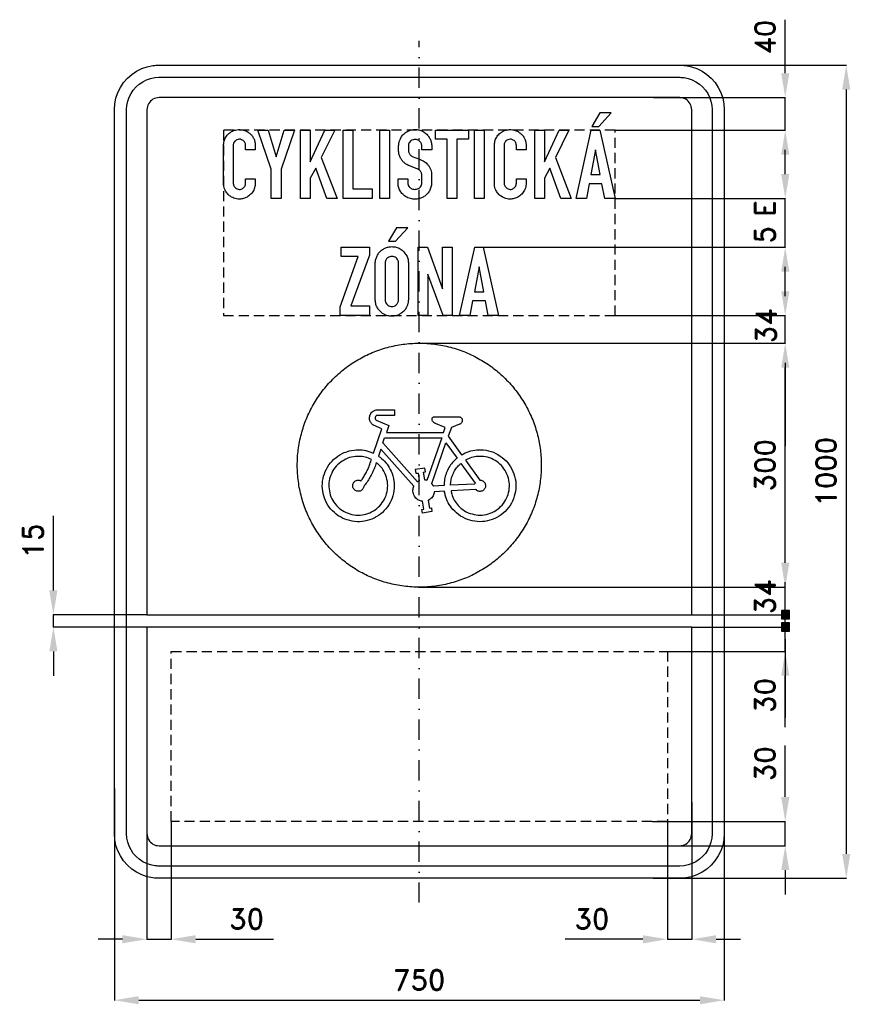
# Model space of a CAD drawing. Header units: millimetres. Extents: x -491 to 530, y -655 to 556.
import ezdxf

# ---------------------------------------------------------------- set-up
doc = ezdxf.new("R2010")
doc.units = ezdxf.units.MM
doc.header["$LTSCALE"] = 5
doc.linetypes.add('ČERCHOVANÁX2', pattern=[2, 1, -0.5, 0, -0.5])
doc.linetypes.add('ČÁRKOVANÁX2', pattern=[1.5, 1, -0.5])
doc.layers.add('Kóty', color=2, linetype='Continuous')
doc.layers.add('Značka', color=7, linetype='Continuous')
doc.styles.get("Standard").update_dxf_attribs({"font": 'romand.shx', "height": 25})
doc.dimstyles.get("Standard").update_dxf_attribs({"dimtxt": 25, "dimasz": 30, "dimexe": 0.18, "dimexo": 0.0625, "dimgap": 12.5, "dimtad": 1, "dimdec": 0, "dimzin": 0, "dimdsep": 46, "dimtxsty": 'Standard', "dimcen": 0.09, "dimadec": 0, "dimazin": 0, "dimtfac": 1, "dimtdec": 0, "dimtofl": 0, "dimtmove": 0, "dimatfit": 3, "dimfxl": 1, "dimtolj": 1, "dimtzin": 0, "dimarcsym": 0})

# ---------------------------------------------------------------- blocks, each defined once
blk = doc.blocks.new('*D0')
at = {"layer": 'Defpoints', "color": 0, "transparency": 16777216}
for p in [(-335, -420.5), (-305, -430), (-305, -575)]:
    blk.add_point(p, dxfattribs=at)
at = {"layer": 'Kóty', "color": 0, "lineweight": -2, "transparency": 16777216}
for p, q in [((-335, -420.6), (-335, -575.2)), ((-305, -430.1), (-305, -575.2)), ((-365, -575), (-395, -575)), ((-275, -575), (-179.5, -575))]:
    blk.add_line(p, q, dxfattribs=at)
at = {"layer": 'Kóty', "color": 0, "transparency": 16777216}
for points in [[(-365, -570), (-365, -580), (-335, -575)], [(-275, -570), (-275, -580), (-305, -575)]]:
    blk.add_solid(points, dxfattribs=at)
at = {"layer": 'Kóty', "color": 0, "transparency": 16777216, "insert": (-212.3, -550), "char_height": 25, "attachment_point": 5}
blk.add_mtext('\\A1;30', dxfattribs=at)
blk = doc.blocks.new('*D1')
at = {"layer": 'Defpoints', "color": 0, "transparency": 16777216}
for p in [(335, -406.6), (305, -430), (305, -575)]:
    blk.add_point(p, dxfattribs=at)
at = {"layer": 'Kóty', "color": 0, "lineweight": -2, "transparency": 16777216}
for p, q in [((335, -406.7), (335, -575.2)), ((305, -430.1), (305, -575.2)), ((275, -575), (179.5, -575)), ((365, -575), (395, -575))]:
    blk.add_line(p, q, dxfattribs=at)
at = {"layer": 'Kóty', "color": 0, "transparency": 16777216}
for points in [[(275, -570), (275, -580), (305, -575)], [(365, -570), (365, -580), (335, -575)]]:
    blk.add_solid(points, dxfattribs=at)
at = {"layer": 'Kóty', "color": 0, "transparency": 16777216, "insert": (212.3, -550), "char_height": 25, "attachment_point": 5}
blk.add_mtext('\\A1;30', dxfattribs=at)
blk = doc.blocks.new('*D2')
at = {"layer": 'Defpoints', "color": 0, "transparency": 16777216}
for p in [(-375, -389.3), (375, -389.3), (375, -650)]:
    blk.add_point(p, dxfattribs=at)
at = {"layer": 'Kóty', "color": 0, "lineweight": -2, "transparency": 16777216}
for p, q in [((-375, -389.4), (-375, -650.2)), ((375, -389.4), (375, -650.2)), ((-345, -650), (345, -650))]:
    blk.add_line(p, q, dxfattribs=at)
at = {"layer": 'Kóty', "color": 0, "transparency": 16777216}
for points in [[(-345, -645), (-345, -655), (-375, -650)], [(345, -645), (345, -655), (375, -650)]]:
    blk.add_solid(points, dxfattribs=at)
at = {"layer": 'Kóty', "color": 0, "transparency": 16777216, "insert": (0, -625), "char_height": 25, "attachment_point": 5}
blk.add_mtext('\\A1;750', dxfattribs=at)
blk = doc.blocks.new('*D3')
at = {"layer": 'Defpoints', "color": 0, "transparency": 16777216}
for p in [(287.3, 500), (287.3, -500), (525, -500)]:
    blk.add_point(p, dxfattribs=at)
at = {"layer": 'Kóty', "color": 0, "lineweight": -2, "transparency": 16777216}
for p, q in [((287.4, 500), (525.2, 500)), ((525, 470), (525, -470)), ((287.4, -500), (525.2, -500))]:
    blk.add_line(p, q, dxfattribs=at)
at = {"layer": 'Kóty', "color": 0, "transparency": 16777216}
for points in [[(520, 470), (530, 470), (525, 500)], [(520, -470), (530, -470), (525, -500)]]:
    blk.add_solid(points, dxfattribs=at)
at = {"layer": 'Kóty', "color": 0, "transparency": 16777216, "insert": (500, 0), "char_height": 25, "attachment_point": 5, "rotation": 90}
blk.add_mtext('\\A1;1000', dxfattribs=at)
blk = doc.blocks.new('*D4')
at = {"layer": 'Defpoints', "color": 0, "transparency": 16777216}
for p in [(-450, -176), (-335, -176), (-335, -191)]:
    blk.add_point(p, dxfattribs=at)
at = {"layer": 'Kóty', "color": 0, "lineweight": -2, "transparency": 16777216}
for p, q in [((-450, -146), (-450, -54.1)), ((-335.1, -176), (-450.2, -176)), ((-335.1, -191), (-450.2, -191)), ((-450, -221), (-450, -251))]:
    blk.add_line(p, q, dxfattribs=at)
at = {"layer": 'Kóty', "color": 0, "transparency": 16777216}
for points in [[(-455, -146), (-445, -146), (-450, -176)], [(-455, -221), (-445, -221), (-450, -191)]]:
    blk.add_solid(points, dxfattribs=at)
at = {"layer": 'Kóty', "color": 0, "transparency": 16777216, "insert": (-475, -85), "char_height": 25, "attachment_point": 5, "rotation": 90}
blk.add_mtext('\\A1;15', dxfattribs=at)
blk = doc.blocks.new('*D5')
at = {"layer": 'Defpoints', "color": 0, "transparency": 16777216}
for p in [(0, 158), (450, 158), (0, -142)]:
    blk.add_point(p, dxfattribs=at)
at = {"layer": 'Kóty', "color": 0, "lineweight": -2, "transparency": 16777216}
for p, q in [((0.1, 158), (450.2, 158)), ((450, -112), (450, 128)), ((0.1, -142), (450.2, -142))]:
    blk.add_line(p, q, dxfattribs=at)
at = {"layer": 'Kóty', "color": 0, "transparency": 16777216}
for points in [[(445, 128), (455, 128), (450, 158)], [(445, -112), (455, -112), (450, -142)]]:
    blk.add_solid(points, dxfattribs=at)
at = {"layer": 'Kóty', "color": 0, "transparency": 16777216, "insert": (425, 8), "char_height": 25, "attachment_point": 5, "rotation": 90}
blk.add_mtext('\\A1;300', dxfattribs=at)

msp = doc.modelspace()

# ---------------------------------------------------------------- hatches: boundary and pattern name
at = {"layer": 'Kóty'}
h = msp.add_hatch(color=256, dxfattribs=at)
h.dxf.hatch_style = 1
h.paths.add_polyline_path([(445.2, -180.8), (455.2, -180.8), (455.2, -170.8), (445.2, -170.8)])
h = msp.add_hatch(color=256, dxfattribs=at)
h.dxf.hatch_style = 1
h.paths.add_polyline_path([(445.2, -196), (455.2, -196), (455.2, -186), (445.2, -186)])

# ---------------------------------------------------------------- linework, layer by layer
for p, q in [((450, 490), (450, 555.9)), ((287.8, 460), (450.2, 460)), ((240.8, 420), (450.2, 420)), ((450, 366), (450, 396)), ((240.8, 336), (450.2, 336)), ((78.8, 276), (450.2, 276)), ((450, 222), (450, 252)), ((450, 216), (450, 246)), ((240.8, 192), (450.2, 192)), ((325.8, 158), (450.2, 158)), ((450, 134), (450, 104)), ((450, 128), (450, 31.3)), ((450, -106), (450, -76)), ((450, -112), (450, -82)), ((335.1, -142), (450.2, -142)), ((335, -176), (450.2, -176)), ((335.1, -176), (450.2, -176)), ((335.1, -191), (450.2, -191)), ((450, -206), (450, -302.7)), ((305.1, -221), (450.2, -221)), ((450, -314.1), (450, -251)), ((450, -400), (450, -336.9)), ((286.9, -430), (450.2, -430)), ((286.9, -460), (450.2, -460)), ((450, -490), (450, -520))]:
    msp.add_line(p, q, dxfattribs=at)
for points in [[(450, 420), (450, 460)], [(450, 276), (450, 336)], [(450, 158), (450, 192)], [(450, -221), (450, -136)], [(-450, -191), (-450, -176)], [(445.2, -170.8), (455.2, -180.8)], [(455.2, -170.8), (445.2, -180.8)], [(445.2, -186), (455.2, -196)], [(455.2, -186), (445.2, -196)], [(450, -460), (450, -430)], [(-335, -575), (-305, -575)], [(305, -575), (335, -575)]]:
    msp.add_lwpolyline(points, dxfattribs=at)
for points in [[(445.2, -180.8), (455.2, -180.8), (455.2, -170.8), (445.2, -170.8)], [(445.2, -196), (455.2, -196), (455.2, -186), (445.2, -186)]]:
    msp.add_lwpolyline(points, close=True, dxfattribs=at)
for points in [[(445, 490), (455, 490), (450, 460)], [(445, 390), (455, 390), (450, 420)], [(445, 366), (455, 366), (450, 336)], [(445, 246), (455, 246), (450, 276)], [(445, 222), (455, 222), (450, 192)], [(445, 128), (455, 128), (450, 158)], [(445, -112), (455, -112), (450, -142)], [(445, -251), (455, -251), (450, -221)], [(445, -400), (455, -400), (450, -430)], [(445, -490), (455, -490), (450, -460)]]:
    msp.add_solid(points, dxfattribs=at)
at = {"layer": 'Značka', "color": 6, "linetype": 'ČERCHOVANÁX2', "ltscale": 5}
msp.add_lwpolyline([(0, -530), (0, 530)], dxfattribs=at)
at = {"layer": 'Značka', "color": 3}
for points in [[(-320, -500), (-320.2, -500), (-320.4, -500, -0.032196), (-327.5, -499.5), (-334.5, -498.1), (-341.2, -495.8), (-347.6, -492.6), (-353.5, -488.6), (-358.8, -483.9), (-363.6, -478.6), (-367.5, -472.6), (-370.7, -466.3), (-373, -459.5), (-374.5, -452.5), (-375, -445.4), (-375, -445.2), (-375, -445), (-375, 445), (-375, 445.2), (-375, 445.4), (-374.5, 452.5), (-373, 459.5), (-370.7, 466.3), (-367.5, 472.6), (-363.6, 478.5), (-358.8, 483.9), (-353.5, 488.6), (-347.6, 492.6), (-341.2, 495.8), (-334.5, 498), (-327.5, 499.5, -0.036741), (-320.4, 500), (-320.2, 500), (-320, 500), (320, 500), (320.3, 500), (320.5, 500, -0.032188), (327.6, 499.5), (334.6, 498), (341.3, 495.8), (347.7, 492.6), (353.6, 488.6), (358.9, 483.9), (363.7, 478.5), (367.6, 472.6), (370.8, 466.3), (373.1, 459.5), (374.6, 452.5), (375, 445.4), (375, 445.2), (375, 445), (375, -445), (375, -445.2), (375, -445.4), (374.5, -452.5), (373.1, -459.5), (370.8, -466.3), (367.6, -472.6), (363.6, -478.6), (358.9, -483.9), (353.6, -488.6), (347.7, -492.6), (341.3, -495.7), (334.6, -498.1), (327.6, -499.5, -0.036743), (320.5, -500), (320.3, -500), (320, -500), (-320, -500)], [(-320, -485), (-320.1, -485), (-320.3, -485, -0.032185), (-325.4, -484.6), (-330.5, -483.6), (-335.4, -481.9), (-340, -479.6), (-344.4, -476.7), (-348.2, -473.3), (-351.7, -469.4), (-354.5, -465.1), (-356.9, -460.5), (-358.5, -455.6), (-359.6, -450.5), (-360, -445.3), (-360, -445.2), (-360, -445), (-360, 445), (-360, 445.2), (-360, 445.3), (-359.6, 450.5), (-358.5, 455.5), (-356.9, 460.5), (-354.5, 465.1), (-351.7, 469.4), (-348.2, 473.3), (-344.4, 476.7), (-340, 479.6), (-335.4, 481.9), (-330.5, 483.6), (-325.4, 484.6), (-320.3, 485), (-320.1, 485), (-320, 485), (320, 485), (320.2, 485), (320.4, 485, -0.032191), (325.5, 484.6), (330.6, 483.6), (335.5, 481.9), (340.1, 479.6), (344.4, 476.7), (348.3, 473.3), (351.8, 469.4), (354.6, 465.1), (356.9, 460.5), (358.6, 455.5), (359.7, 450.5), (360, 445.3), (360, 445.2), (360, 445), (360, -445), (360, -445.2), (360, -445.3), (359.7, -450.5), (358.6, -455.6), (357, -460.5), (354.6, -465.1), (351.8, -469.4), (348.3, -473.3), (344.4, -476.7), (340.1, -479.6), (335.5, -481.9), (330.6, -483.6), (325.5, -484.7), (320.4, -485), (320.2, -485), (320, -485), (-320, -485)], [(-201.7, 360), (-201.7, 354.1), (-201.7, 353.9), (-201.7, 353.6, -0.058395), (-202.1, 350.6, -0.04352), (-203, 347.7, -0.074594), (-206.1, 342.5, -0.081624), (-210.7, 338.5, -0.069971), (-215.1, 336.2, -0.069174), (-220, 335.3, -0.086255), (-226.4, 335.9, -0.086656), (-232.2, 338.7, -0.070136), (-236, 342, -0.067916), (-238.8, 346.3, -0.047371), (-240.1, 349.5, -0.050891), (-240.7, 352.9), (-240.7, 353.3), (-240.8, 353.7), (-240.8, 401.6), (-240.7, 401.9), (-240.7, 402.2, -0.02564), (-240.3, 405, -0.037676), (-239.6, 407.8, -0.07824), (-237.1, 412.7, -0.077449), (-233.2, 416.6, -0.055464), (-229.9, 418.7, -0.051639), (-226.2, 420.1, -0.050433), (-222.4, 420.7, -0.052933), (-218.5, 420.6, -0.06598), (-213.8, 419.3, -0.064102), (-209.6, 416.9, -0.055946), (-206.5, 414.1, -0.058597), (-204.1, 410.7, -0.054984), (-202.5, 407, -0.050286), (-201.8, 403.1), (-201.7, 402.6), (-201.7, 402.2), (-201.7, 396), (-213.7, 396), (-213.7, 401.7), (-213.7, 402, 0.010744), (-213.7, 402.4, 0.065469), (-214.2, 404, 0.058071), (-215, 405.5, 0.075686), (-216.5, 407.2, 0.08205), (-218.5, 408.3, 0.103145), (-221.4, 408.9, 0.106124), (-224.3, 408.2, 0.080076), (-226.1, 407.1, 0.074147), (-227.5, 405.4, 0.056539), (-228.3, 403.9, 0.053196), (-228.7, 402.3, 0.007479), (-228.7, 401.9), (-228.8, 401.6), (-228.8, 354.8), (-228.8, 354.6), (-228.7, 354.3, 0.059865), (-228.4, 352.4, 0.064006), (-227.5, 350.7, 0.083803), (-225.9, 348.9, 0.087799), (-223.8, 347.7, 0.089764), (-221.4, 347.2, 0.089114), (-219, 347.5, 0.078265), (-217, 348.5, 0.073524), (-215.5, 349.9, 0.068922), (-214.3, 351.7, 0.069944), (-213.7, 353.7, 0.008136), (-213.7, 354), (-213.7, 354.3), (-213.7, 360), (-201.7, 360)], [(-14.2, 360.1), (-14.2, 355.6), (-14.2, 355.4), (-14.1, 355.1, 0.067839), (-13.6, 352.7, 0.080268), (-12.4, 350.5, 0.070822), (-11, 349, 0.06848), (-9.2, 348, 0.072225), (-7, 347.3, 0.059819), (-4.6, 347.3, 0.062313), (-2.3, 347.8, 0.080555), (-0.2, 348.8, 0.082217), (1.5, 350.5, 0.072872), (2.6, 352.7, 0.024106), (2.8, 353.4, 0.024244), (3, 354.1, 0.007534), (3, 354.5), (3.1, 354.8), (3.1, 364.6), (3.1, 365, 0.012192), (3.1, 365.3, 0.0575), (2.8, 366.8, 0.041293), (2.2, 368.1, 0.041758), (1.5, 369.4, 0.055544), (0.5, 370.6, 0.037058), (-0.3, 371.2, 0.031309), (-1.1, 371.7, 0.008655), (-1.4, 371.9), (-1.8, 372), (-12.7, 376.5), (-13, 376.6), (-13.3, 376.7, -0.037025), (-15.2, 377.6, -0.028658), (-17, 378.8, -0.04762), (-20.1, 381.5, -0.053381), (-22.5, 384.7, -0.061657), (-24.4, 388.8, -0.062525), (-25.3, 393.2), (-25.3, 393.6), (-25.4, 393.9), (-25.4, 401.1), (-25.3, 401.7, -0.007998), (-25.3, 402.3, -0.052118), (-24.8, 405.4, -0.041817), (-23.7, 408.4, -0.059291), (-21.3, 412.7, -0.064888), (-17.8, 416.3, -0.070469), (-13.4, 419.1, -0.069026), (-8.3, 420.6, -0.059157), (-3.8, 420.8, -0.059494), (0.6, 420, -0.073684), (5.8, 417.6, -0.072354), (10.1, 413.9, -0.05872), (12.7, 410.2, -0.059705), (14.5, 406, -0.025327), (14.9, 404.1, -0.025631), (15.1, 402.3), (15.2, 401.9), (15.2, 401.5), (15.2, 396), (3.2, 396), (3.2, 400.6), (3.2, 400.8), (3.1, 401, 0.026949), (2.9, 402.5, 0.049636), (2.4, 403.9, 0.084181), (1.2, 405.8, 0.070669), (-0.5, 407.3, 0.066962), (-2.5, 408.3, 0.070667), (-4.6, 408.7, 0.096873), (-7.7, 408.3, 0.097771), (-10.4, 406.8, 0.080392), (-12.1, 405, 0.0883), (-13.1, 402.8, 0.027244), (-13.2, 402, 0.01392), (-13.4, 401.2), (-13.4, 400.9), (-13.4, 400.7), (-13.4, 395.2), (-13.4, 395), (-13.4, 394.8, 0.04356), (-13.1, 393.2, 0.048674), (-12.5, 391.6, 0.04846), (-11.7, 390.3, 0.049306), (-10.7, 389.1, 0.030235), (-10, 388.6, 0.034762), (-9.3, 388.1), (-9, 388), (-8.7, 387.8), (0.4, 384.2), (0.7, 384), (0.9, 383.9, 0.007022), (2.9, 383.1, -0.023412), (4.8, 382.1, -0.04641), (7.2, 380.6, -0.037082), (9.3, 378.7, -0.042541), (11.6, 376, -0.047681), (13.3, 373, -0.047349), (14.5, 369.7, -0.041078), (15.1, 366.2), (15.1, 365.9), (15.1, 365.6), (15.1, 355), (15.1, 354.8), (15.1, 354.5, -0.015256), (14.8, 352.2, -0.028871), (14.3, 349.8, -0.069935), (12.4, 345.2, -0.066409), (9.3, 341.3, -0.060061), (5.7, 338.4, -0.058509), (1.6, 336.4, -0.060313), (-3, 335.3, -0.058899), (-7.8, 335.3, -0.077487), (-14, 336.9, -0.082892), (-19.4, 340.3, -0.070865), (-22.9, 344.3, -0.07271), (-25.1, 349, -0.034908), (-25.8, 351.6, -0.026616), (-26.2, 354.2), (-26.2, 354.5), (-26.2, 354.8), (-26.2, 360.1), (-14.2, 360.1)], [(131.3, 360), (131.3, 354.1), (131.3, 353.9), (131.3, 353.6, -0.058395), (130.9, 350.6, -0.04352), (130, 347.7, -0.074594), (126.9, 342.5, -0.081624), (122.3, 338.5, -0.069971), (117.9, 336.2, -0.069174), (113, 335.3, -0.086255), (106.6, 335.9, -0.086656), (100.8, 338.7, -0.070136), (97, 342, -0.067916), (94.2, 346.3, -0.047371), (92.9, 349.5, -0.050891), (92.3, 352.9), (92.3, 353.3), (92.3, 353.7), (92.3, 401.6), (92.3, 401.9), (92.3, 402.2, -0.02564), (92.7, 405, -0.037676), (93.4, 407.8, -0.07824), (95.9, 412.7, -0.077449), (99.8, 416.6, -0.055464), (103.1, 418.7, -0.051639), (106.8, 420.1, -0.050433), (110.6, 420.7, -0.052933), (114.5, 420.6, -0.06598), (119.2, 419.3, -0.064102), (123.4, 416.9, -0.055946), (126.5, 414.1, -0.058597), (128.9, 410.7, -0.054984), (130.5, 407, -0.050286), (131.3, 403.1), (131.3, 402.6), (131.4, 402.2), (131.4, 396), (119.4, 396), (119.4, 401.7), (119.3, 402, 0.010744), (119.3, 402.4, 0.065469), (118.9, 404, 0.058071), (118, 405.5, 0.075686), (116.5, 407.2, 0.08205), (114.5, 408.3, 0.103145), (111.6, 408.9, 0.106124), (108.7, 408.2, 0.080076), (106.9, 407.1, 0.074147), (105.5, 405.4, 0.056539), (104.8, 403.9, 0.053196), (104.3, 402.3, 0.007479), (104.3, 401.9), (104.3, 401.6), (104.3, 354.8), (104.3, 354.6), (104.3, 354.3, 0.059865), (104.7, 352.4, 0.064006), (105.5, 350.7, 0.083803), (107.1, 348.9, 0.087799), (109.2, 347.7, 0.089764), (111.6, 347.2, 0.089114), (114, 347.5, 0.078265), (116, 348.5, 0.073524), (117.6, 349.9, 0.068922), (118.7, 351.7, 0.069944), (119.3, 353.7, 0.008136), (119.3, 354), (119.4, 354.3), (119.4, 360), (131.3, 360)], [(-54.1, 257.2), (-54.1, 257.5), (-54, 257.9, -0.051733), (-53.2, 262.3, -0.060089), (-51.4, 266.4, -0.071623), (-48.3, 270.6, -0.067964), (-44.1, 273.8, -0.054468), (-40.3, 275.6, -0.054174), (-36.2, 276.6, -0.065511), (-31.1, 276.6, -0.06822), (-26.2, 275.3, -0.076783), (-21.2, 272.4, -0.070462), (-17.2, 268.1, -0.068132), (-14.5, 263.4, -0.084708), (-13.5, 258.2), (-13.4, 257.8), (-13.4, 257.5), (-13.4, 210.8), (-13.5, 210.5), (-13.5, 210.1, -0.037757), (-14.1, 206.5, -0.046576), (-15.4, 203.1, -0.086539), (-19, 197.6, -0.087936), (-24.3, 193.6, -0.067419), (-28.8, 191.8, -0.062799), (-33.7, 191.2, -0.062156), (-38.7, 191.8, -0.066089), (-43.3, 193.6, -0.060309), (-47, 196.1, -0.055632), (-50, 199.4, -0.060039), (-52.5, 203.5, -0.070804), (-53.8, 208, -0.015083), (-53.9, 209.2, -0.007369), (-54, 210.3), (-54.1, 210.6), (-54.1, 210.9), (-54.1, 257.2)], [(-42.1, 256.5), (-42.1, 211.6), (-42, 211.3), (-42, 211, 0.058221), (-41.5, 208.7, 0.076978), (-40.4, 206.6, 0.089876), (-38.6, 204.7, 0.086069), (-36.2, 203.6, 0.08551), (-33.6, 203.2, 0.083498), (-31, 203.7, 0.074202), (-28.9, 204.8, 0.073683), (-27.3, 206.4, 0.055029), (-26.3, 207.9, 0.05284), (-25.7, 209.6, 0.024347), (-25.5, 210.3, 0.028182), (-25.5, 211, 0.00831), (-25.4, 211.3), (-25.4, 211.6), (-25.4, 256.7), (-25.5, 257), (-25.5, 257.3, 0.056566), (-25.9, 259.2, 0.065536), (-26.8, 261, 0.089016), (-28.6, 262.9, 0.083857), (-30.9, 264.2, 0.086281), (-33.6, 264.7, 0.086475), (-36.3, 264.3, 0.07759), (-38.5, 263.2, 0.081786), (-40.3, 261.6, 0.055709), (-41.1, 260.1, 0.047237), (-41.7, 258.6, 0.022196), (-41.9, 257.8, 0.025938), (-42, 257), (-42, 256.8), (-42.1, 256.5)]]:
    msp.add_lwpolyline(points, format="xyb", dxfattribs=at)
for points in [[(335, -176), (335, 445), (335, 445.1), (335, 445.1), (334.9, 447), (334.5, 449), (333.9, 450.8), (333, 452.5), (331.9, 454.1), (330.6, 455.6), (329.2, 456.9), (327.6, 458), (325.8, 458.8), (324, 459.5), (322.1, 459.9), (320.2, 460), (320.1, 460), (320, 460), (-320, 460), (-320, 460), (-320.1, 460), (-322, 459.9), (-323.9, 459.5), (-325.8, 458.9), (-327.5, 458), (-329.1, 456.9), (-330.6, 455.6), (-331.9, 454.1), (-332.9, 452.5), (-333.8, 450.8), (-334.4, 449), (-334.8, 447), (-335, 445.1), (-335, 445.1), (-335, 445), (-335, -176)], [(212.3, 424.7), (220.9, 424.7), (235.8, 441.3), (221.8, 441.3), (212.3, 424.7)], [(-182.1, 336), (-182, 372), (-198.5, 420), (-185.8, 420), (-176, 387.1), (-166.2, 420), (-153.5, 420), (-170, 372), (-170, 336), (-182.1, 336)], [(-146.2, 336), (-146.2, 420), (-134.2, 420), (-134.2, 381.1), (-116.1, 420), (-104, 420), (-120.7, 386.3), (-101.1, 336), (-113.9, 336), (-127.4, 373.4), (-134.2, 360.8), (-134.2, 336), (-146.2, 336)], [(-93.8, 336), (-93.8, 420), (-81.8, 420), (-81.8, 347.9), (-57.8, 347.9), (-57.8, 336), (-93.8, 336)], [(-48.7, 336), (-48.7, 420), (-36.7, 420), (-36.7, 336), (-48.7, 336)], [(34.1, 336), (34.1, 408.8), (19.8, 408.8), (19.8, 420), (60.3, 420), (60.3, 408.8), (46.1, 408.8), (46.1, 336), (34.1, 336)], [(67.7, 336), (67.7, 420), (79.7, 420), (79.7, 336), (67.7, 336)], [(141.9, 336), (141.9, 420), (153.8, 420), (153.8, 381.1), (171.9, 420), (184, 420), (167.4, 386.3), (186.9, 336), (174.1, 336), (160.6, 373.4), (153.8, 360.8), (153.8, 336), (141.9, 336)], [(192.8, 336), (211.5, 420), (222, 420), (240.8, 336), (228, 336), (224.5, 354), (208.9, 354), (205.5, 336), (192.8, 336)], [(211, 365.3), (222.5, 365.3), (216.7, 395.9), (211, 365.3)], [(-37.7, 283.5), (-29.1, 283.5), (-14.2, 300.1), (-28.2, 300.1), (-37.7, 283.5)], [(-97.5, 192), (-97.5, 202.6), (-75.1, 264.7), (-96.1, 264.7), (-96.1, 276), (-61.4, 276), (-61.4, 266.3), (-84, 204.1), (-61.4, 204.1), (-61.4, 192), (-97.5, 192)], [(-1.5, 192), (-1.5, 276), (9.9, 276), (28.5, 225), (28.5, 276), (40.5, 276), (40.5, 192), (29.3, 192), (10.5, 242.9), (10.5, 192), (-1.5, 192)], [(49.6, 192), (68.2, 276), (78.7, 276), (97.5, 192), (84.7, 192), (81.3, 210), (65.6, 210), (62.2, 192), (49.6, 192)], [(67.8, 221.3), (79.2, 221.3), (73.5, 251.9), (67.8, 221.3)], [(-335, -176), (335, -176)], [(-335, -191), (-335, -445), (-335, -445.1), (-335, -445.1), (-334.8, -447.1), (-334.4, -449), (-333.8, -450.8), (-332.9, -452.5), (-331.9, -454.2), (-330.6, -455.6), (-329.1, -456.9), (-327.5, -458), (-325.8, -458.8), (-323.9, -459.5), (-322, -459.9), (-320.1, -460), (-320, -460), (-320, -460)], [(335, -191), (-335, -191)], [(-320, -460), (320, -460), (320.1, -460), (320.2, -460), (322.1, -459.9), (324, -459.5), (325.8, -458.8), (327.6, -458), (329.2, -456.9), (330.6, -455.6), (331.9, -454.2), (333, -452.5), (333.9, -450.8), (334.5, -449), (334.9, -447.1), (335, -445.1), (335, -445.1), (335, -445), (335, -191)]]:
    msp.add_lwpolyline(points, dxfattribs=at)
at = {"layer": 'Značka', "color": 6, "linetype": 'ČÁRKOVANÁX2', "ltscale": 2.5}
msp.add_lwpolyline([(-240.8, 192), (240.8, 192), (240.8, 420), (-240.8, 420)], close=True, dxfattribs=at)
at = {"layer": 'Značka', "color": 5}
for points in [[(150, 8), (150, 7), (150, 6, -0.032167), (148.5, -13.5, -0.035723), (144.4, -32.7, -0.036666), (137.9, -51.3, -0.034754), (128.9, -68.7, -0.034039), (117.8, -84.9, -0.034453), (104.7, -99.4, -0.034561), (89.8, -112.2, -0.034427), (73.3, -122.9, -0.034389), (55.6, -131.4, -0.034418), (36.9, -137.4, -0.034423), (17.6, -141, -0.034417), (-2, -142, -0.034416), (-21.5, -140.5, -0.034417), (-40.7, -136.4, -0.034417), (-59.2, -129.9, -0.034417), (-76.7, -120.9, -0.034417), (-92.9, -109.8, -0.034417), (-107.4, -96.7, -0.034417), (-120.2, -81.8, -0.034417), (-130.9, -65.3, -0.034417), (-139.4, -47.6, -0.034417), (-145.4, -28.9, -0.034417), (-149, -9.6, -0.034417), (-150, 10, -0.034417), (-148.5, 29.5, -0.034417), (-144.4, 48.7, -0.034417), (-137.9, 67.2, -0.034417), (-128.9, 84.7, -0.034417), (-117.8, 100.9, -0.034417), (-104.7, 115.4, -0.034417), (-89.8, 128.2, -0.034417), (-73.3, 138.9, -0.034417), (-55.6, 147.4, -0.034417), (-36.9, 153.4, -0.034417), (-17.6, 157, -0.034416), (2, 158, -0.034417), (21.5, 156.5, -0.034418), (40.7, 152.4, -0.034416), (59.2, 145.9, -0.034417), (76.7, 136.9, -0.034418), (92.9, 125.8, -0.034406), (107.4, 112.7, -0.034414), (120.2, 97.8, -0.034487), (130.9, 81.3, -0.034419), (139.4, 63.6, -0.034076), (145.4, 44.9, -0.032791), (148.9, 26.6, -0.034265), (150, 8)], [(49.1, 67.6), (49.3, 67.5), (49.5, 67.5, -0.050674), (50.3, 67.2, -0.050922), (51.1, 66.7, -0.06328), (51.9, 66, -0.062196), (52.5, 65, -0.063017), (52.8, 64, -0.067125), (52.9, 62.9, -0.086845), (52.6, 61.5, -0.072595), (51.9, 60.2, -0.058175), (51.1, 59.3, -0.065834), (50.1, 58.6, -0.01327), (49.8, 58.5, -0.004415), (49.5, 58.4), (39.4, 54.5), (35.5, 43.5), (52, 20.7, -0.003881), (54.2, 21.9, -0.01164), (56.4, 23, -0.060218), (65.9, 26.1, -0.060611), (75.9, 26.9, -0.07532), (88.2, 24.9, -0.075262), (99.4, 19.3, -0.075145), (108.7, 11, -0.074694), (115.1, 0.3, -0.074518), (118.5, -11.7, -0.07459), (118.2, -24.2, -0.074573), (114.6, -36.1, -0.07453), (107.7, -46.5, -0.074566), (98.2, -54.6, -0.074572), (86.8, -59.7, -0.074518), (74.5, -61.5, -0.074745), (62.1, -59.6, -0.074612), (50.8, -54.5, -0.073239), (41.4, -46.3, -0.060571), (35.5, -38.1, -0.065919), (32, -28.8, -0.013247), (31.4, -26.4, -0.004417), (30.9, -23.9), (18.5, -24.6, -0.003624), (18.4, -25.3, -0.010879), (18.3, -25.9, -0.056133), (17.5, -28.6, -0.055073), (16.1, -31, -0.056709), (14.3, -33.1, -0.062304), (12, -34.7, -0.01253), (11.4, -35, -0.004179), (10.8, -35.3), (12.4, -45), (14.9, -44.6), (15.6, -49.1), (3.8, -51.1), (3, -46.5), (5.6, -46.1), (4, -36.4), (3.4, -36.3, -0.009643), (2.8, -36.2, -0.050327), (0.4, -35.5, -0.05041), (-1.8, -34.4, -0.062708), (-4.2, -32.4, -0.062939), (-6, -29.9, -0.062616), (-7.3, -27, -0.061036), (-7.8, -24, -0.050426), (-7.7, -21.5, -0.055092), (-7.1, -19.1, -0.010985), (-6.9, -18.5, -0.003662), (-6.6, -17.9), (-47.3, 27.9), (-50.2, 19.2, -0.003813), (-48.3, 17.7, -0.011436), (-46.3, 16.2, -0.059214), (-39.6, 9.1, -0.059571), (-34.7, 0.6, -0.074038), (-31.2, -11.2, -0.073983), (-31.4, -23.5, -0.073865), (-34.7, -35.3, -0.073427), (-41.2, -45.6, -0.073251), (-50.3, -53.9, -0.073312), (-61.3, -59.2, -0.073308), (-73.4, -61.5, -0.073285), (-85.6, -60.2, -0.073287), (-97, -55.7, -0.073298), (-106.7, -48.2, -0.073282), (-114, -38.3, -0.073262), (-118.2, -26.8, -0.073298), (-119.2, -14.6, -0.0733), (-116.7, -2.6, -0.073253), (-111.1, 8.3, -0.073483), (-102.7, 17.2, -0.073339), (-92.2, 23.5, -0.071983), (-80.3, 26.6, -0.05954), (-70.4, 26.7, -0.064817), (-60.9, 24.5, -0.013013), (-58.6, 23.6, -0.004339), (-56.3, 22.7), (-46, 52.9), (-56.4, 57.2), (-56.8, 57.5, -0.010048), (-57.2, 57.8, -0.052327), (-58.7, 59.1, -0.052465), (-59.9, 60.8, -0.06528), (-60.9, 63.1, -0.065232), (-61.2, 65.6, -0.065097), (-61, 68.2, -0.064967), (-60.2, 70.5, -0.064622), (-58.8, 72.7, -0.063433), (-56.9, 74.4, -0.052513), (-55.1, 75.4, -0.05726), (-53.2, 76, -0.01143), (-52.7, 76.1, -0.003811), (-52.2, 76.2), (-30.4, 76.2), (-30.4, 69.3), (-51.3, 69.3), (-51.4, 69.3), (-51.6, 69.3, 0.051726), (-52.2, 69.1, 0.05185), (-52.8, 68.8, 0.064517), (-53.4, 68.2, 0.064469), (-53.9, 67.6, 0.064338), (-54.2, 66.8, 0.064214), (-54.3, 66, 0.063867), (-54.2, 65.2, 0.062688), (-53.9, 64.4, 0.051901), (-53.6, 63.8, 0.056601), (-53.1, 63.4), (-53, 63.3), (-52.9, 63.2), (-37.4, 56.8), (-40.3, 48.4), (29.9, 48.4), (32, 54.2), (19.8, 59.2), (19.5, 59.4, -0.009494), (19.3, 59.5, -0.047482), (18.2, 60.2, -0.041485), (17.3, 61, -0.057978), (16.3, 62.3, -0.081427), (15.7, 63.7, -0.056687), (15.6, 64.6, -0.073948), (15.7, 65.4, -0.07846), (16.1, 66.2, -0.073316), (16.6, 66.8, -0.06056), (17.2, 67.2, -0.066457), (17.8, 67.5, -0.013337), (18, 67.5), (18.1, 67.6), (49.1, 67.6)], [(-1.6, -1.6), (0, -11.3), (-0.1, -11.3), (-0.3, -11.4, 0.01025), (-0.7, -11.6, 0.009883), (-1.1, -11.9, 0.010253), (-1.6, -12.1, 0.011368), (-2, -12.4), (-2.1, -12.5), (-2.2, -12.5), (-44.7, 35.4), (-42.6, 41.5), (27.5, 41.5), (9.3, -10.7), (9.2, -10.7), (9.1, -10.7, 0.010689), (8.6, -10.5, 0.010307), (8.1, -10.4, 0.010693), (7.5, -10.3, 0.011856), (7, -10.2), (6.9, -10.2), (6.8, -10.2), (5.2, -0.5), (7.8, -0.1), (7, 4.4), (-4.9, 2.5), (-4.1, -2), (-1.6, -1.6)], [(32.8, 35.6), (46.4, 16.7, 0.003002), (44.9, 15.4, 0.009008), (43.5, 14.1, 0.046722), (38.5, 8.3, 0.045586), (34.7, 1.6, 0.04705), (31.9, -5.6, 0.051844), (30.6, -13.2, 0.010352), (30.5, -15.2, 0.003452), (30.4, -17.1), (17.3, -17.7), (17.3, -17.6), (17.2, -17.4, 0.015395), (16.8, -16.7, 0.014855), (16.4, -16.1, 0.015406), (16, -15.5, 0.017075), (15.5, -14.9), (15.4, -14.7), (15.3, -14.6), (32.8, 35.6)], [(-68.2, -18), (-68.3, -18.4, -0.011677), (-68.4, -18.8, -0.060397), (-68.9, -20.2, -0.060797), (-69.7, -21.6, -0.07555), (-71.1, -22.9, -0.075491), (-72.9, -23.8, -0.075374), (-74.8, -24.1, -0.074921), (-76.7, -23.9, -0.074745), (-78.5, -23.2, -0.074817), (-80.1, -22, -0.0748), (-81.2, -20.4, -0.074757), (-81.8, -18.6, -0.074794), (-81.9, -16.6, -0.0748), (-81.5, -14.7, -0.074744), (-80.5, -13, -0.074972), (-79.1, -11.7, -0.07484), (-77.4, -10.8, -0.073464), (-75.5, -10.4, -0.060756), (-73.9, -10.5, -0.066117), (-72.4, -10.9, -0.013288), (-72.1, -11.1), (-71.7, -11.2, 0.001245), (-70.9, -10, 0.003737), (-70, -8.8, 0.019543), (-66.9, -3.9, 0.018873), (-64.1, 1.3, 0.019567), (-61.7, 6.7, 0.021677), (-59.8, 12.2, 0.004275), (-59.3, 13.6, 0.001425), (-58.9, 15, 0.003787), (-60.7, 15.8, 0.011359), (-62.6, 16.6, 0.058837), (-70.3, 18.6, 0.059181), (-78.3, 18.7, 0.073557), (-88, 16.5, 0.073503), (-96.7, 11.6, 0.073385), (-103.9, 4.7, 0.07295), (-108.7, -4.1, 0.072776), (-111.1, -13.7, 0.072836), (-110.6, -23.7, 0.072833), (-107.6, -33.2, 0.072809), (-102, -41.4, 0.072812), (-94.4, -47.9, 0.072822), (-85.3, -51.9, 0.072806), (-75.4, -53.5, 0.072787), (-65.6, -52.1, 0.072822), (-56.4, -48.3, 0.072823), (-48.7, -41.9, 0.072778), (-42.9, -33.8, 0.073009), (-39.7, -24.4, 0.072862), (-39, -14.4, 0.071512), (-41.2, -4.7, 0.059153), (-44.7, 2.5, 0.064403), (-49.9, 8.6, 0.012926), (-51.3, 9.9, 0.00431), (-52.9, 11.2, -0.001297), (-53.4, 9.6, -0.003891), (-53.9, 8, -0.020345), (-56.3, 1.9, -0.019651), (-59.2, -4.1, -0.020372), (-62.5, -9.9, -0.022566), (-66.2, -15.4, -0.004451), (-67.2, -16.7, -0.001484), (-68.2, -18)], [(74.5, -10.4), (74.9, -10.4, -0.011672), (75.2, -10.4, -0.060371), (76.8, -10.8, -0.060767), (78.2, -11.4, -0.075517), (79.7, -12.7, -0.075468), (80.8, -14.3, -0.075338), (81.4, -16.1, -0.074866), (81.4, -18.1, -0.074723), (80.9, -20, -0.074792), (79.9, -21.6, -0.074735), (78.5, -23, -0.074941), (76.8, -23.8, -0.074807), (74.8, -24.2, -0.073432), (72.9, -24, -0.060728), (71.4, -23.4, -0.066088), (70.2, -22.5, -0.013283), (69.9, -22.3), (69.6, -22), (39, -23.5, 0.003847), (39.4, -25.5, 0.011539), (39.9, -27.5, 0.059723), (43, -35, 0.060098), (47.8, -41.5, 0.074689), (55.6, -48.1, 0.074632), (64.9, -52, 0.074514), (74.9, -53.5, 0.074068), (84.9, -51.9, 0.073894), (94.1, -47.7, 0.073965), (101.7, -41.1, 0.073948), (107.3, -32.6, 0.073906), (110.3, -23, 0.073942), (110.5, -12.8, 0.073946), (107.8, -3.1, 0.073894), (102.6, 5.6, 0.074123), (95.2, 12.4, 0.073985), (86.2, 17, 0.07262), (76.2, 18.8, 0.060063), (68.1, 18.4, 0.065377), (60.4, 16, 0.013132), (58.5, 15.1, 0.004378), (56.7, 14.1), (74.5, -10.4)], [(68.6, -14), (68.5, -14), (68.5, -14.1, 0.010337), (68.4, -14.3, 0.009967), (68.3, -14.6, 0.010341), (68.2, -14.8, 0.011465), (68.1, -15.1), (68.1, -15.1), (68, -15.2), (38.5, -16.7, -0.002908), (38.5, -15.2, -0.008727), (38.6, -13.6, -0.045291), (39.7, -7.6, -0.044156), (41.9, -1.9, -0.045589), (44.9, 3.5, -0.050254), (48.9, 8.1, -0.010025), (50, 9.2, -0.003343), (51.1, 10.2), (68.6, -14)]]:
    msp.add_lwpolyline(points, format="xyb", dxfattribs=at)
at = {"layer": 'Značka', "color": 6, "linetype": 'ČÁRKOVANÁX2', "ltscale": 2.5}
msp.add_lwpolyline([(-305, -430), (-305, -221), (305, -221), (305, -430), (-305, -430)], dxfattribs=at)

# ---------------------------------------------------------------- texts
at = {"layer": 'Kóty', "insert": (425, 534.4), "char_height": 25, "width": 150.064, "attachment_point": 5, "rotation": 90}
msp.add_mtext('\\A1;40', dxfattribs=at)
at = {"layer": 'Kóty', "char_height": 25, "attachment_point": 5, "rotation": 90}
for s, insert in [('\\A1;{\\T0.75;5 E}', (425, 305.8)), ('\\A1;34', (426.2, 179.5)), ('\\A1;34', (425, -153.8)), ('\\A1;30', (425, -275.1)), ('\\A1;30', (425, -359))]:
    msp.add_mtext(s, dxfattribs=dict(at, insert=insert))

# ---------------------------------------------------------------- dimensions: what is measured, and where the dimension line sits
at = {"layer": 'Kóty'}
for base, p1, p2, picture, middle in [((525, -500), (287.3, 500), (287.3, -500), '*D3', (500, 0)), ((450, 158), (0, -142), (0, 158), '*D5', (425, 8)), ((-450, -176), (-335, -191), (-335, -176), '*D4', (-475, -85))]:
    dim = msp.add_linear_dim(base=base, p1=p1, p2=p2, angle=90, dimstyle='Standard', dxfattribs=at)
    dim.commit()
    dim.dimension.update_dxf_attribs({"geometry": picture, "text_midpoint": middle})
for base, p1, p2, picture, middle in [((375, -650), (-375, -389.3), (375, -389.3), '*D2', (0, -625)), ((305, -575), (335, -406.6), (305, -430), '*D1', (212.3, -550)), ((-305, -575), (-335, -420.5), (-305, -430), '*D0', (-212.3, -550))]:
    dim = msp.add_linear_dim(base=base, p1=p1, p2=p2, dimstyle='Standard', dxfattribs=at)
    dim.commit()
    dim.dimension.update_dxf_attribs({"geometry": picture, "text_midpoint": middle})

doc.saveas('drawing.dxf')
